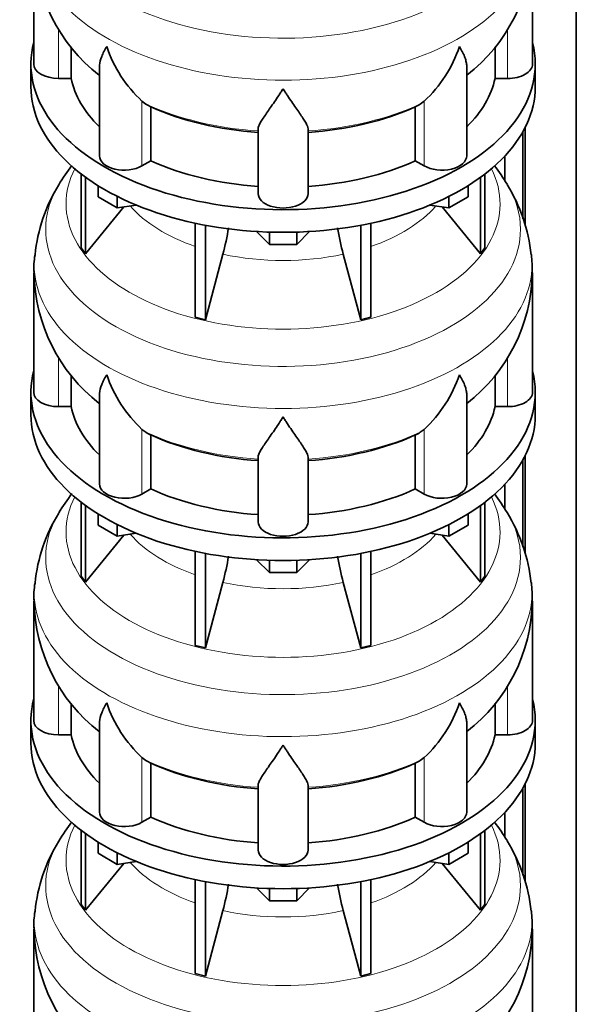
# Model space of a CAD drawing. Header units: millimetres. Extents: x -304 to -45, y -406 to 1007.
# Tile 9 of 27: x -88 to -48, y -43 to 28. Entities that reach past the tile are written whole.
import ezdxf

# ---------------------------------------------------------------- set-up
doc = ezdxf.new("R2010")
doc.units = ezdxf.units.MM
doc.layers.add('MID_134-17', color=7, linetype='Continuous')
doc.layers.add('VSI134_DIFFUSORE', color=7, linetype='Continuous')

# ---------------------------------------------------------------- blocks, each defined once
blk = doc.blocks.new('SE4')
at = {"layer": 'MID_134-17', "color": 7, "linetype": 'Continuous', "lineweight": 35}
for p, q in [((-47.928, -347.806), (-47.928, 57.245)), ((-51.78, 20.115), (-51.78, 13.827)), ((-51.629, 20.397), (-51.629, 13.382)), ((-53.083, 18.36), (-53.083, 16.567)), ((-51.629, -3.281), (-51.629, -10.297)), ((-51.78, -3.563), (-51.78, -9.852)), ((-53.083, -5.319), (-53.083, -7.111)), ((-51.629, -26.96), (-51.629, -33.975)), ((-51.78, -27.242), (-51.78, -33.53)), ((-53.083, -28.997), (-53.083, -30.79))]:
    blk.add_line(p, q, dxfattribs=at)
at = {"layer": 'VSI134_DIFFUSORE', "color": 7, "linetype": 'Continuous', "lineweight": 35}
for p, q in [((-87.09, 33.605), (-87.09, 24.993)), ((-51.09, 24.993), (-51.09, 33.605)), ((-84.384, 23.954), (-84.384, 26.223)), ((-53.796, 26.229), (-53.796, 23.954)), ((-87.29, 24.993), (-87.29, 23.36)), ((-50.89, 23.36), (-50.89, 24.993)), ((-82.345, 24.813), (-82.345, 18.38)), ((-55.835, 18.38), (-55.835, 24.837)), ((-85.29, 23.954), (-84.384, 23.954)), ((-53.796, 23.954), (-52.89, 23.954)), ((-78.988, 22.104), (-79.272, 22.314)), ((-58.908, 22.314), (-59.192, 22.104)), ((-78.632, 18.015), (-78.632, 21.91)), ((-59.548, 21.91), (-59.548, 18.015)), ((-70.89, 15.64), (-70.89, 20.31)), ((-67.29, 15.64), (-67.29, 20.31)), ((-79.272, 17.645), (-78.632, 18.015)), ((-59.548, 18.015), (-58.908, 17.645)), ((-83.656, 17.06), (-83.656, 11.724)), ((-54.524, 17.06), (-54.524, 11.724)), ((-83.349, 16.831), (-83.349, 11.298)), ((-54.831, 16.831), (-54.831, 11.298)), ((-82.441, 15.408), (-82.441, 16.219)), ((-55.739, 15.408), (-55.739, 16.219)), ((-81.053, 14.607), (-82.441, 15.408)), ((-81.053, 14.607), (-81.053, 15.442)), ((-57.127, 14.607), (-57.127, 15.442)), ((-55.739, 15.408), (-57.127, 14.607)), ((-83.349, 11.298), (-80.577, 14.681)), ((-79.688, 14.818), (-81.053, 14.607)), ((-57.127, 14.607), (-58.492, 14.818)), ((-57.603, 14.681), (-54.831, 11.298)), ((-75.429, 13.511), (-75.429, 6.725)), ((-62.751, 13.511), (-62.751, 6.725)), ((-74.69, 13.363), (-74.69, 6.548)), ((-70.071, 11.981), (-71.002, 12.911)), ((-70.071, 11.981), (-70.071, 12.868)), ((-67.178, 12.911), (-68.108, 11.981)), ((-68.108, 11.981), (-68.108, 12.868)), ((-63.49, 13.363), (-63.49, 6.548)), ((-83.656, 11.724), (-83.349, 11.298)), ((-68.108, 11.981), (-70.071, 11.981)), ((-54.831, 11.298), (-54.524, 11.724)), ((-74.69, 6.548), (-73.435, 11.272)), ((-64.745, 11.272), (-63.49, 6.548)), ((-87.09, 9.926), (-87.09, 1.315)), ((-51.09, 1.315), (-51.09, 9.926)), ((-75.429, 6.725), (-74.69, 6.548)), ((-63.49, 6.548), (-62.751, 6.725)), ((-84.384, 0.276), (-84.384, 2.545)), ((-53.796, 2.551), (-53.796, 0.276)), ((-87.29, 1.315), (-87.29, -0.318)), ((-82.345, 1.134), (-82.345, -5.299)), ((-55.835, -5.299), (-55.835, 1.159)), ((-50.89, -0.318), (-50.89, 1.315)), ((-85.29, 0.276), (-84.384, 0.276)), ((-53.796, 0.276), (-52.89, 0.276)), ((-78.988, -1.574), (-79.272, -1.364)), ((-58.908, -1.364), (-59.192, -1.574)), ((-78.632, -5.664), (-78.632, -1.768)), ((-59.548, -1.768), (-59.548, -5.664)), ((-70.89, -8.038), (-70.89, -3.369)), ((-67.29, -8.038), (-67.29, -3.369)), ((-79.272, -6.033), (-78.632, -5.664)), ((-59.548, -5.664), (-58.908, -6.033)), ((-83.656, -6.618), (-83.656, -11.954)), ((-83.349, -6.848), (-83.349, -12.381)), ((-54.831, -6.848), (-54.831, -12.381)), ((-54.524, -6.618), (-54.524, -11.954)), ((-82.441, -8.27), (-82.441, -7.459)), ((-55.739, -8.27), (-55.739, -7.459)), ((-81.053, -9.071), (-82.441, -8.27)), ((-81.053, -9.071), (-81.053, -8.237)), ((-57.127, -9.071), (-57.127, -8.237)), ((-55.739, -8.27), (-57.127, -9.071)), ((-83.349, -12.381), (-80.577, -8.998)), ((-79.688, -8.86), (-81.053, -9.071)), ((-57.127, -9.071), (-58.492, -8.86)), ((-57.603, -8.998), (-54.831, -12.381)), ((-75.429, -10.168), (-75.429, -16.953)), ((-74.69, -10.316), (-74.69, -17.13)), ((-63.49, -10.316), (-63.49, -17.13)), ((-62.751, -10.168), (-62.751, -16.953)), ((-70.071, -11.698), (-71.002, -10.768)), ((-70.071, -11.698), (-70.071, -10.81)), ((-67.178, -10.768), (-68.108, -11.698)), ((-68.108, -11.698), (-68.108, -10.81)), ((-83.656, -11.954), (-83.349, -12.381)), ((-68.108, -11.698), (-70.071, -11.698)), ((-54.831, -12.381), (-54.524, -11.954)), ((-74.69, -17.13), (-73.435, -12.406)), ((-64.745, -12.406), (-63.49, -17.13)), ((-87.09, -13.752), (-87.09, -22.363)), ((-51.09, -22.363), (-51.09, -13.752)), ((-75.429, -16.953), (-74.69, -17.13)), ((-63.49, -17.13), (-62.751, -16.953)), ((-84.384, -23.403), (-84.384, -21.134)), ((-53.796, -21.127), (-53.796, -23.403)), ((-87.29, -22.363), (-87.29, -23.996)), ((-82.345, -22.544), (-82.345, -28.977)), ((-55.835, -28.977), (-55.835, -22.52)), ((-50.89, -23.996), (-50.89, -22.363)), ((-85.29, -23.403), (-84.384, -23.403)), ((-53.796, -23.403), (-52.89, -23.403)), ((-78.988, -25.253), (-79.272, -25.043)), ((-78.632, -29.342), (-78.632, -25.447)), ((-59.548, -25.447), (-59.548, -29.342)), ((-58.908, -25.043), (-59.192, -25.253)), ((-70.89, -31.716), (-70.89, -27.047)), ((-67.29, -31.716), (-67.29, -27.047)), ((-79.272, -29.712), (-78.632, -29.342)), ((-59.548, -29.342), (-58.908, -29.712)), ((-83.656, -30.297), (-83.656, -35.632)), ((-83.349, -30.526), (-83.349, -36.059)), ((-54.831, -30.526), (-54.831, -36.059)), ((-54.524, -30.297), (-54.524, -35.632)), ((-82.441, -31.948), (-82.441, -31.137)), ((-55.739, -31.948), (-55.739, -31.137)), ((-81.053, -32.75), (-82.441, -31.948)), ((-81.053, -32.75), (-81.053, -31.915)), ((-57.127, -32.75), (-57.127, -31.915)), ((-55.739, -31.948), (-57.127, -32.75)), ((-83.349, -36.059), (-80.577, -32.676)), ((-79.688, -32.539), (-81.053, -32.75)), ((-57.127, -32.75), (-58.492, -32.539)), ((-57.603, -32.676), (-54.831, -36.059)), ((-75.429, -33.846), (-75.429, -40.632)), ((-74.69, -33.994), (-74.69, -40.808)), ((-63.49, -33.994), (-63.49, -40.808)), ((-62.751, -33.846), (-62.751, -40.632)), ((-70.071, -35.376), (-71.002, -34.446)), ((-70.071, -35.376), (-70.071, -34.489)), ((-67.178, -34.446), (-68.108, -35.376)), ((-68.108, -35.376), (-68.108, -34.489)), ((-68.108, -35.376), (-70.071, -35.376)), ((-83.656, -35.632), (-83.349, -36.059)), ((-74.69, -40.808), (-73.435, -36.085)), ((-64.745, -36.085), (-63.49, -40.808)), ((-54.831, -36.059), (-54.524, -35.632)), ((-87.09, -37.431), (-87.09, -46.042)), ((-51.09, -46.042), (-51.09, -37.431)), ((-75.429, -40.632), (-74.69, -40.808)), ((-63.49, -40.808), (-62.751, -40.632))]:
    blk.add_line(p, q, dxfattribs=at)
at = {"layer": 'VSI134_DIFFUSORE', "color": 4, "linetype": 'Continuous', "lineweight": 9}
for p, q in [((-85.29, 23.954), (-85.29, 27.49)), ((-52.89, 23.954), (-52.89, 27.49)), ((-79.272, 17.645), (-79.272, 22.314)), ((-58.908, 17.645), (-58.908, 22.314)), ((-85.29, 0.276), (-85.29, 3.812)), ((-52.89, 0.276), (-52.89, 3.812)), ((-79.272, -6.033), (-79.272, -1.364)), ((-58.908, -6.033), (-58.908, -1.364)), ((-85.29, -23.403), (-85.29, -19.867)), ((-52.89, -23.403), (-52.89, -19.867)), ((-79.272, -29.712), (-79.272, -25.043)), ((-58.908, -29.712), (-58.908, -25.043))]:
    blk.add_line(p, q, dxfattribs=at)
at = {"layer": 'VSI134_DIFFUSORE', "color": 7, "linetype": 'Continuous', "lineweight": 35}
for centre, radius, start, end in [((-74.908, 33.793), 12.158, 180.89655, 232.18529), ((-63.289, 33.82), 12.187, 307.75017, 358.97847), ((-72.772, 29.306), 9.546, 198.63732, 227.08568), ((-65.408, 29.306), 9.546, 312.91434, 341.36277), ((-77.406, 24.582), 2.94, 237.45087, 245.35655), ((-60.774, 24.582), 2.94, 294.64345, 302.54913), ((-73.684, 9.474), 13.442, 142.39728, 149.56686), ((-64.81, 9.206), 13.854, 30.89344, 37.57041), ((-75.252, 10.051), 11.798, 148.13663, 174.2911), ((-63.343, 9.904), 12.232, 6.20429, 31.57302), ((-91.404, 16.135), 18.615, 344.85704, 350.83262), ((-47.039, 16.093), 18.351, 189.15261, 195.23149), ((-81.954, 10.294), 5.124, 169.50241, 184.14662), ((-64.374, 9.896), 13.27, 0.1222, 5.88106), ((-74.908, 10.114), 12.158, 180.89655, 232.18529), ((-63.289, 10.142), 12.187, 307.75017, 358.97847), ((-72.772, 5.627), 9.546, 198.63732, 227.08568), ((-65.408, 5.627), 9.546, 312.91434, 341.36277), ((-77.406, 0.904), 2.94, 237.45087, 245.35655), ((-60.774, 0.904), 2.94, 294.64345, 302.54913), ((-73.684, -14.205), 13.442, 142.39728, 149.56686), ((-64.81, -14.472), 13.854, 30.89344, 37.57041), ((-75.252, -13.628), 11.798, 148.13663, 174.2911), ((-63.343, -13.774), 12.232, 6.20429, 31.57302), ((-91.404, -7.543), 18.615, 344.85704, 350.83262), ((-47.039, -7.585), 18.351, 189.15261, 195.23149), ((-81.954, -13.384), 5.124, 169.50241, 184.14662), ((-64.374, -13.782), 13.27, 0.1222, 5.88106), ((-74.908, -13.564), 12.158, 180.89655, 232.18529), ((-63.289, -13.537), 12.187, 307.75017, 358.97847), ((-72.772, -18.051), 9.546, 198.63732, 227.08568), ((-65.408, -18.051), 9.546, 312.91434, 341.36277), ((-77.406, -22.774), 2.94, 237.45087, 245.35655), ((-60.774, -22.774), 2.94, 294.64345, 302.54913), ((-73.684, -37.883), 13.442, 142.39728, 149.56686), ((-64.81, -38.15), 13.854, 30.89344, 37.57041), ((-75.252, -37.306), 11.798, 148.13663, 174.2911), ((-63.343, -37.453), 12.232, 6.20429, 31.57302), ((-91.404, -31.222), 18.615, 344.85704, 350.83262), ((-47.039, -31.263), 18.351, 189.15261, 195.23149), ((-81.954, -37.062), 5.124, 169.50241, 184.14662), ((-64.374, -37.461), 13.27, 0.1222, 5.88106), ((-74.908, -37.243), 12.158, 180.89655, 232.18529), ((-63.289, -37.215), 12.187, 307.75017, 358.97847)]:
    blk.add_arc(centre, radius, start, end, dxfattribs=at)
at = {"layer": 'VSI134_DIFFUSORE', "color": 4, "linetype": 'Continuous', "lineweight": 9}
for centre, major_axis, start_param, end_param in [((-69.09, 36.748), (17.133, 0), 2.811924, 6.283185), ((-69.09, 34.197), (-17.966, 0), 0, 3.20939), ((-69.09, 29.288), (-15.9, 0), 0.898849, 1.457346), ((-69.09, 29.288), (15.9, 0), 4.82584, 5.384336), ((-69.09, 14.908), (-15.66, 0), 0, 3.425204), ((-69.09, 14.908), (-15.66, 0), 5.999574, 6.283185), ((-69.09, 13.07), (17.133, 0), 2.811924, 6.283185), ((-69.09, 13.07), (17.133, 0), 0, 0.331859), ((-69.09, 17.932), (-12.326, 0), 0.463231, 1.030574), ((-69.09, 17.932), (12.326, 0), 5.252612, 5.819954), ((-69.09, 10.519), (-17.966, 0), 0, 3.20939), ((-69.09, 10.519), (-17.966, 0), 6.215499, 6.283185), ((-69.09, 17.932), (-12.326, 0), 1.210556, 1.931037), ((-69.09, 5.61), (-15.9, 0), 0.898849, 1.457346), ((-69.09, 5.61), (15.9, 0), 4.82584, 5.384336), ((-69.09, -8.77), (-15.66, 0), 0, 3.425204), ((-69.09, -8.77), (-15.66, 0), 5.999574, 6.283185), ((-69.09, -10.609), (17.133, 0), 2.811924, 6.283185), ((-69.09, -10.609), (17.133, 0), 0, 0.331859), ((-69.09, -5.747), (-12.326, 0), 0.463231, 1.030574), ((-69.09, -5.747), (12.326, 0), 5.252612, 5.819954), ((-69.09, -13.16), (-17.966, 0), 0, 3.20939), ((-69.09, -13.16), (-17.966, 0), 6.215499, 6.283185), ((-69.09, -5.747), (-12.326, 0), 1.210556, 1.931037), ((-69.09, -18.068), (-15.9, 0), 0.898849, 1.457346), ((-69.09, -18.068), (15.9, 0), 4.82584, 5.384336), ((-69.09, -32.448), (-15.66, 0), 0, 3.425204), ((-69.09, -32.448), (-15.66, 0), 5.999574, 6.283185), ((-69.09, -34.287), (17.133, 0), 2.811924, 6.283185), ((-69.09, -34.287), (17.133, 0), 0, 0.331859), ((-69.09, -29.425), (-12.326, 0), 0.463231, 1.030574), ((-69.09, -29.425), (12.326, 0), 5.252612, 5.819954), ((-69.09, -36.838), (-17.966, 0), 0, 3.20939), ((-69.09, -36.838), (-17.966, 0), 6.215499, 6.283185), ((-69.09, -29.425), (-12.326, 0), 1.210556, 1.931037)]:
    blk.add_ellipse(centre, major_axis=major_axis, ratio=0.57735, start_param=start_param, end_param=end_param, dxfattribs=at)
at = {"layer": 'VSI134_DIFFUSORE', "color": 7, "linetype": 'Continuous', "lineweight": 35}
for centre, major_axis, start_param, end_param in [((-69.09, 24.993), (18.2, 0), 2.993207, 6.283185), ((-69.09, 24.993), (18.2, 0), 0, 0.148386), ((-85.29, 24.993), (1.8, 0), 3.141593, 4.712389), ((-52.89, 24.993), (-1.8, 0), 1.570796, 3.141593), ((-69.09, 24.993), (-15.4, 0), 0.117151, 0.534109), ((-69.09, 24.993), (15.4, 0), 5.749077, 6.166034), ((-69.09, 23.36), (-18.2, 0), 0, 3.141593), ((-69.09, 28.889), (-15.4, 0), 0.902549, 1.453645), ((-69.09, 28.889), (15.4, 0), 4.82954, 5.380636), ((-80.545, 18.38), (1.8, 0), 3.141593, 5.497787), ((-69.09, 24.993), (-15.4, 0), 0.902549, 1.453645), ((-69.09, 24.993), (15.4, 0), 4.82954, 5.380636), ((-57.635, 18.38), (-1.8, 0), 0.785398, 3.141593), ((-69.09, 15.64), (-1.8, 0), 0, 3.141593), ((-69.09, 1.315), (18.2, 0), 2.993207, 6.283185), ((-69.09, 1.315), (18.2, 0), 0, 0.148386), ((-85.29, 1.315), (1.8, 0), 3.141593, 4.712389), ((-52.89, 1.315), (-1.8, 0), 1.570796, 3.141593), ((-69.09, 1.315), (-15.4, 0), 0.117151, 0.534109), ((-69.09, 1.315), (15.4, 0), 5.749077, 6.166034), ((-69.09, -0.318), (-18.2, 0), 0, 3.141593), ((-69.09, 5.21), (-15.4, 0), 0.902549, 1.453645), ((-69.09, 5.21), (15.4, 0), 4.82954, 5.380636), ((-80.545, -5.299), (1.8, 0), 3.141593, 5.497787), ((-69.09, 1.315), (-15.4, 0), 0.902549, 1.453645), ((-69.09, 1.315), (15.4, 0), 4.82954, 5.380636), ((-57.635, -5.299), (-1.8, 0), 0.785398, 3.141593), ((-69.09, -8.038), (-1.8, 0), 0, 3.141593), ((-69.09, -22.363), (18.2, 0), 2.993207, 6.283185), ((-69.09, -22.363), (18.2, 0), 0, 0.148386), ((-85.29, -22.363), (1.8, 0), 3.141593, 4.712389), ((-52.89, -22.363), (-1.8, 0), 1.570796, 3.141593), ((-69.09, -22.363), (-15.4, 0), 0.117151, 0.534109), ((-69.09, -22.363), (15.4, 0), 5.749077, 6.166034), ((-69.09, -23.996), (-18.2, 0), 0, 3.141593), ((-69.09, -18.468), (-15.4, 0), 0.902549, 1.453645), ((-69.09, -18.468), (15.4, 0), 4.82954, 5.380636), ((-80.545, -28.977), (1.8, 0), 3.141593, 5.497787), ((-57.635, -28.977), (-1.8, 0), 0.785398, 3.141593), ((-69.09, -22.363), (-15.4, 0), 0.902549, 1.453645), ((-69.09, -22.363), (15.4, 0), 4.82954, 5.380636), ((-69.09, -31.716), (-1.8, 0), 0, 3.141593)]:
    blk.add_ellipse(centre, major_axis=major_axis, ratio=0.57735, start_param=start_param, end_param=end_param, dxfattribs=at)
for points, knots in [([(-82.345, 24.808), (-82.345, 24.84), (-82.344, 24.872), (-82.327, 25.108), (-82.27, 25.318), (-82.136, 25.653), (-82.083, 25.768), (-81.992, 25.946), (-81.96, 26.006), (-81.909, 26.098), (-81.882, 26.145), (-81.855, 26.192), (-81.837, 26.223), (-81.827, 26.239), (-81.818, 26.255)], [0.4600931, 0.4600931, 0.4600931, 0.4600931, 0.5, 0.5, 0.75, 0.75, 0.875, 0.875, 0.9375, 0.9375, 0.96875, 0.984375, 0.984375, 1, 1, 1, 1]), ([(-55.835, 24.818), (-55.835, 24.845), (-55.836, 24.872), (-55.845, 25), (-55.863, 25.102), (-55.916, 25.315), (-55.953, 25.425), (-56.043, 25.65), (-56.096, 25.766), (-56.188, 25.945), (-56.22, 26.006), (-56.271, 26.098), (-56.289, 26.129), (-56.325, 26.192), (-56.343, 26.223), (-56.362, 26.255)], [0.4658143, 0.4658143, 0.4658143, 0.4658143, 0.5, 0.5, 0.625, 0.625, 0.75, 0.75, 0.875, 0.875, 0.9375, 0.9375, 0.96875, 0.96875, 1, 1, 1, 1]), ([(-69.09, 23.211), (-69.116, 23.169), (-69.143, 23.126), (-69.196, 23.042), (-69.223, 23.001), (-69.302, 22.877), (-69.355, 22.796), (-69.512, 22.558), (-69.616, 22.405), (-69.819, 22.11), (-69.918, 21.967), (-70.107, 21.697), (-70.197, 21.568), (-70.367, 21.324), (-70.446, 21.208), (-70.554, 21.044), (-70.588, 20.991), (-70.652, 20.888), (-70.683, 20.837), (-70.765, 20.694), (-70.809, 20.606), (-70.872, 20.446), (-70.89, 20.374), (-70.89, 20.31)], [0, 0, 0, 0, 0.03125, 0.03125, 0.0625, 0.0625, 0.125, 0.125, 0.25, 0.25, 0.375, 0.375, 0.5, 0.5, 0.625, 0.625, 0.6875, 0.6875, 0.75, 0.75, 0.875, 0.875, 1, 1, 1, 1]), ([(-67.29, 20.31), (-67.29, 20.374), (-67.308, 20.446), (-67.37, 20.606), (-67.415, 20.693), (-67.497, 20.837), (-67.527, 20.887), (-67.592, 20.99), (-67.626, 21.043), (-67.734, 21.208), (-67.813, 21.323), (-67.983, 21.567), (-68.073, 21.696), (-68.262, 21.966), (-68.361, 22.109), (-68.564, 22.404), (-68.667, 22.557), (-68.825, 22.796), (-68.877, 22.877), (-68.957, 23.001), (-68.984, 23.042), (-69.037, 23.126), (-69.064, 23.169), (-69.09, 23.211)], [0, 0, 0, 0, 0.125, 0.125, 0.25, 0.25, 0.3125, 0.3125, 0.375, 0.375, 0.5, 0.5, 0.625, 0.625, 0.75, 0.75, 0.875, 0.875, 0.9375, 0.9375, 0.96875, 0.96875, 1, 1, 1, 1]), ([(-82.345, 1.13), (-82.345, 1.162), (-82.344, 1.194), (-82.327, 1.429), (-82.27, 1.64), (-82.136, 1.974), (-82.083, 2.089), (-81.992, 2.267), (-81.96, 2.328), (-81.909, 2.42), (-81.882, 2.466), (-81.855, 2.513), (-81.837, 2.545), (-81.827, 2.561), (-81.818, 2.577)], [0.4600931, 0.4600931, 0.4600931, 0.4600931, 0.5, 0.5, 0.75, 0.75, 0.875, 0.875, 0.9375, 0.9375, 0.96875, 0.984375, 0.984375, 1, 1, 1, 1]), ([(-55.835, 1.139), (-55.835, 1.167), (-55.836, 1.194), (-55.845, 1.321), (-55.863, 1.424), (-55.916, 1.636), (-55.953, 1.746), (-56.043, 1.972), (-56.096, 2.087), (-56.188, 2.267), (-56.22, 2.327), (-56.271, 2.42), (-56.289, 2.451), (-56.325, 2.513), (-56.343, 2.545), (-56.362, 2.577)], [0.4658143, 0.4658143, 0.4658143, 0.4658143, 0.5, 0.5, 0.625, 0.625, 0.75, 0.75, 0.875, 0.875, 0.9375, 0.9375, 0.96875, 0.96875, 1, 1, 1, 1]), ([(-69.09, -0.467), (-69.116, -0.51), (-69.143, -0.552), (-69.196, -0.636), (-69.223, -0.678), (-69.302, -0.801), (-69.355, -0.882), (-69.512, -1.12), (-69.616, -1.273), (-69.819, -1.569), (-69.918, -1.711), (-70.107, -1.982), (-70.197, -2.11), (-70.367, -2.355), (-70.446, -2.47), (-70.554, -2.635), (-70.588, -2.688), (-70.652, -2.791), (-70.683, -2.841), (-70.765, -2.985), (-70.809, -3.073), (-70.872, -3.233), (-70.89, -3.305), (-70.89, -3.369)], [0, 0, 0, 0, 0.03125, 0.03125, 0.0625, 0.0625, 0.125, 0.125, 0.25, 0.25, 0.375, 0.375, 0.5, 0.5, 0.625, 0.625, 0.6875, 0.6875, 0.75, 0.75, 0.875, 0.875, 1, 1, 1, 1]), ([(-67.29, -3.369), (-67.29, -3.305), (-67.308, -3.233), (-67.37, -3.073), (-67.415, -2.985), (-67.497, -2.841), (-67.527, -2.791), (-67.592, -2.688), (-67.626, -2.635), (-67.734, -2.471), (-67.813, -2.355), (-67.983, -2.111), (-68.073, -1.982), (-68.262, -1.712), (-68.361, -1.57), (-68.564, -1.274), (-68.667, -1.121), (-68.825, -0.882), (-68.877, -0.802), (-68.957, -0.678), (-68.984, -0.636), (-69.037, -0.552), (-69.064, -0.51), (-69.09, -0.467)], [0, 0, 0, 0, 0.125, 0.125, 0.25, 0.25, 0.3125, 0.3125, 0.375, 0.375, 0.5, 0.5, 0.625, 0.625, 0.75, 0.75, 0.875, 0.875, 0.9375, 0.9375, 0.96875, 0.96875, 1, 1, 1, 1]), ([(-82.345, -22.549), (-82.345, -22.517), (-82.344, -22.485), (-82.327, -22.249), (-82.27, -22.039), (-82.136, -21.704), (-82.083, -21.589), (-81.992, -21.411), (-81.96, -21.351), (-81.909, -21.259), (-81.882, -21.212), (-81.855, -21.165), (-81.837, -21.134), (-81.827, -21.118), (-81.818, -21.102)], [0.4600931, 0.4600931, 0.4600931, 0.4600931, 0.5, 0.5, 0.75, 0.75, 0.875, 0.875, 0.9375, 0.9375, 0.96875, 0.984375, 0.984375, 1, 1, 1, 1]), ([(-55.835, -22.539), (-55.835, -22.512), (-55.836, -22.485), (-55.845, -22.357), (-55.863, -22.254), (-55.916, -22.042), (-55.953, -21.932), (-56.043, -21.707), (-56.096, -21.591), (-56.188, -21.412), (-56.22, -21.351), (-56.271, -21.259), (-56.289, -21.228), (-56.325, -21.165), (-56.343, -21.133), (-56.362, -21.102)], [0.4658143, 0.4658143, 0.4658143, 0.4658143, 0.5, 0.5, 0.625, 0.625, 0.75, 0.75, 0.875, 0.875, 0.9375, 0.9375, 0.96875, 0.96875, 1, 1, 1, 1]), ([(-69.09, -24.146), (-69.116, -24.188), (-69.143, -24.231), (-69.196, -24.314), (-69.223, -24.356), (-69.302, -24.48), (-69.355, -24.56), (-69.512, -24.799), (-69.616, -24.952), (-69.819, -25.247), (-69.918, -25.39), (-70.107, -25.66), (-70.197, -25.789), (-70.367, -26.033), (-70.446, -26.149), (-70.554, -26.313), (-70.588, -26.366), (-70.652, -26.469), (-70.683, -26.519), (-70.765, -26.663), (-70.809, -26.751), (-70.872, -26.911), (-70.89, -26.983), (-70.89, -27.047)], [0, 0, 0, 0, 0.03125, 0.03125, 0.0625, 0.0625, 0.125, 0.125, 0.25, 0.25, 0.375, 0.375, 0.5, 0.5, 0.625, 0.625, 0.6875, 0.6875, 0.75, 0.75, 0.875, 0.875, 1, 1, 1, 1]), ([(-67.29, -27.047), (-67.29, -26.983), (-67.308, -26.911), (-67.37, -26.751), (-67.415, -26.663), (-67.497, -26.52), (-67.527, -26.47), (-67.592, -26.366), (-67.626, -26.313), (-67.734, -26.149), (-67.813, -26.034), (-67.983, -25.789), (-68.073, -25.661), (-68.262, -25.39), (-68.361, -25.248), (-68.564, -24.953), (-68.667, -24.799), (-68.825, -24.561), (-68.877, -24.48), (-68.957, -24.356), (-68.984, -24.315), (-69.037, -24.231), (-69.064, -24.188), (-69.09, -24.146)], [0, 0, 0, 0, 0.125, 0.125, 0.25, 0.25, 0.3125, 0.3125, 0.375, 0.375, 0.5, 0.5, 0.625, 0.625, 0.75, 0.75, 0.875, 0.875, 0.9375, 0.9375, 0.96875, 0.96875, 1, 1, 1, 1])]:
    blk.add_open_spline(points, degree=3, knots=knots, dxfattribs=at)

msp = doc.modelspace()

# ---------------------------------------------------------------- block references
msp.add_blockref('SE4', (0, 0))

doc.saveas('drawing.dxf')
